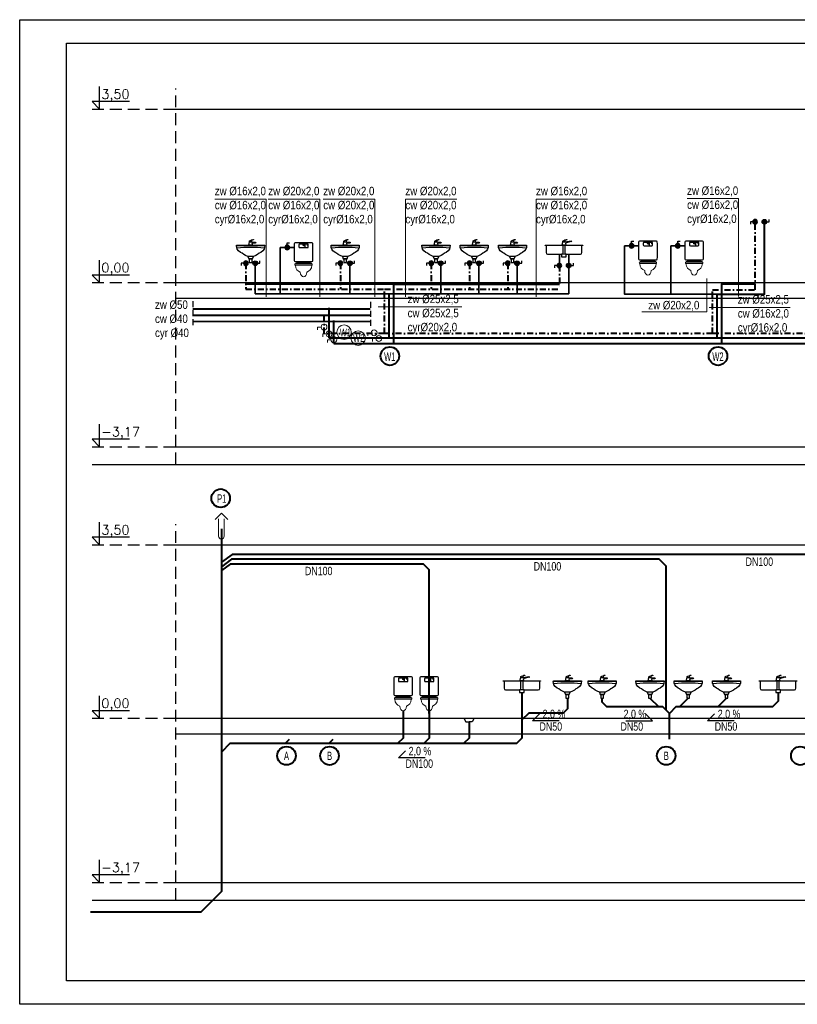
# Model space of a CAD drawing. Header units: millimetres. Extents: x 168402 to 202341, y 205146 to 229271.
# Tile 11 of 56: x 168402 to 170060, y 214673 to 216773. Entities that reach past the tile are written whole.
import ezdxf
from ezdxf.enums import TextEntityAlignment as Align
from ezdxf.lldxf.tags import DXFTag

# ---------------------------------------------------------------- set-up
doc = ezdxf.new("R2010")
doc.units = ezdxf.units.MM
for name, pattern in [('DASHDOT', [25.4, 12.7, -6.35, 0, -6.35]), ('DASHED', [19.05, 12.7, -6.35]), ('DASHEDX2', [0.381, 0.254, -0.127])]:
    doc.linetypes.add(name, pattern=pattern)
doc.layers.get('0').update_dxf_attribs({"lineweight": 0})
for name, color, linetype, lineweight in [('_IS_ks_opis', 154, 'Continuous', 13), ('_kanalizacja.urzadzenia', 32, 'Continuous', 18), ('_woda.ciepła', 1, 'DASHED', 35), ('_woda.urzadzenia', 140, 'Continuous', 18), ('_woda.zimna', 5, 'Continuous', 35), ('IS_Klimatyzator', 4, 'Continuous', 25), ('IS_Konstrukcja (Rozwinięcie)', 251, 'Continuous', 25), ('IS_Odbiornik2', 4, 'Continuous', 25), ('IS_Wanna', 4, 'Continuous', 25), ('IS_Wpust', 4, 'Continuous', 25)]:
    doc.layers.add(name, color=color, linetype=linetype, lineweight=lineweight)
doc.layers.add('IS_Armatura_Wodociag', color=7, linetype='SOLID', true_color=0x000000)
doc.layers.add('IS_Opisy_działek_Kanalizacja', color=7, linetype='SOLID', true_color=0x000000)
for name, color, linetype in [('IS_Ciepła_woda', 1, 'DASHDOT'), ('IS_Kanalizacja_sanitarna_grawitacyjna', 15, 'SOLID'), ('IS_Zimna_woda', 5, 'SOLID')]:
    doc.layers.add(name, color=color, linetype=linetype)
doc.styles.add('NewStyle1', font='arial.ttf')
doc.styles.get("Standard").update_dxf_attribs({"font": 'ARIALN.TTF', "width": 0.75})
doc.styles.add('ty1', font='simplex.shx', dxfattribs={"width": 0.7})
tags = doc.linetypes.add('DASH', pattern=[15, 10, -5]).pattern_tags.tags
tags[6:7] = [DXFTag(74, 4), DXFTag(75, 0), DXFTag(340, '0'), DXFTag(46, 0.0), DXFTag(50, 0.0), DXFTag(44, 0.0), DXFTag(45, 0.0)]
tags[4:5] = [DXFTag(74, 4), DXFTag(75, 0), DXFTag(340, '0'), DXFTag(46, 0.0), DXFTag(50, 0.0), DXFTag(44, 0.0), DXFTag(45, 0.0)]
tags = doc.linetypes.add('SOLID', pattern=[10, 10, 0]).pattern_tags.tags
tags[6:7] = [DXFTag(74, 4), DXFTag(75, 0), DXFTag(340, '0'), DXFTag(46, 0.0), DXFTag(50, 0.0), DXFTag(44, 0.0), DXFTag(45, 0.0)]
tags[4:5] = [DXFTag(74, 4), DXFTag(75, 0), DXFTag(340, '0'), DXFTag(46, 0.0), DXFTag(50, 0.0), DXFTag(44, 0.0), DXFTag(45, 0.0)]

# ---------------------------------------------------------------- blocks, each defined once
blk = doc.blocks.new('16_SANInstalationLeafType_UmywalkaPojedyncza_00000000-0000-0000-0000-000000000000_ExportItem')
at = {"layer": 'IS_Wanna', "lineweight": -2, "extrusion": (0, 1, 0), "elevation": 0.175}
blk.add_lwpolyline([(0.3, 0), (-0.3, 0)], dxfattribs=at)
at = {"layer": 'IS_Wanna', "lineweight": -2}
for points in [[(-0.06, -0.055), (-0.04, -0.105), (0.04, -0.105), (0.06, -0.055)], [(-0.03, -0.105), (-0.03, -0.185), (0.03, -0.185), (0.03, -0.105)]]:
    blk.add_lwpolyline(points, close=True, dxfattribs=at)
blk.add_open_spline([(-0.3, 0.17), (-0.3, 0.12), (-0.29, 0.07), (-0.215, 0.03), (-0.175, 0.015), (-0.125, -0.04), (-0.06, -0.055), (-0.025, -0.055), (0.01, -0.055), (0.06, -0.055), (0.13, -0.04), (0.175, 0.015), (0.215, 0.03), (0.29, 0.07), (0.3, 0.12), (0.3, 0.175), (0.3, 0.185), (0.3, 0.185), (0.29, 0.185), (0.04, 0.185), (-0.05, 0.185), (-0.29, 0.185), (-0.3, 0.185), (-0.3, 0.185), (-0.3, 0.17)], degree=3, knots=[0, 0, 0, 0, 1, 1, 1, 2, 2, 2, 3, 3, 3, 4, 4, 4, 5, 5, 5, 6, 6, 6, 7, 7, 7, 8, 8, 8, 8], dxfattribs=at)
blk.add_open_spline([(-0.285, 0.125), (-0.1, 0.15), (0.11, 0.15), (0.28, 0.125)], degree=3, dxfattribs=at)
blk = doc.blocks.new('16_SANInstalationLeafType_BateriaStojaca_00000000-0000-0000-0000-000000000000_ExportItem')
at = {"layer": 'IS_Odbiornik2', "lineweight": -2, "extrusion": (0, 0, -1)}
blk.add_lwpolyline([(0.04078, -0.06), (0.02578, 0.01), (-0.01922, 0.01), (-0.10422, 0.005), (-0.10922, -0.01), (-0.09922, -0.015), (-0.09922, -0.02), (-0.08422, -0.02), (-0.08422, -0.015), (-0.02922, -0.02), (-0.03922, -0.06)], close=True, dxfattribs=at)
at = {"layer": 'IS_Odbiornik2', "lineweight": -2, "extrusion": (0, 1, 0), "elevation": -0.015}
blk.add_lwpolyline([(-0.09922, 0), (-0.08422, 0)], dxfattribs=at)
at = {"layer": 'IS_Odbiornik2', "lineweight": -2}
blk.add_open_spline([(-0.02578, 0.01), (-0.02578, 0.02), (-0.02578, 0.03), (-0.02078, 0.035), (-0.01078, 0.04), (0.04922, 0.06), (0.05922, 0.06), (0.06422, 0.06), (0.06422, 0.055), (0.05922, 0.055), (0.03922, 0.05), (0.02922, 0.045), (0.02422, 0.04), (0.01922, 0.035), (0.01922, 0.03), (0.01922, 0.01)], degree=3, knots=[0, 0, 0, 0, 1, 1, 1, 2, 2, 2, 3, 3, 3, 4, 4, 4, 5, 5, 5, 5], dxfattribs=at)
blk = doc.blocks.new('16_SANInstalationLeafType_Zlewozmywak2K_00000000-0000-0000-0000-000000000000_ExportItem')
at = {"layer": 'IS_Wpust', "lineweight": -2, "extrusion": (0, 0, -1)}
blk.add_lwpolyline([(0.4, 0.125), (-0.4, 0.125), (-0.4, 0.115), (0.4, 0.115)], close=True, dxfattribs=at)
at = {"layer": 'IS_Wpust', "lineweight": -2}
blk.add_lwpolyline([(-0.05, -0.065), (-0.05, -0.125), (0.05, -0.125), (0.05, -0.065)], close=True, dxfattribs=at)
for points in [[(-0.38, 0.115), (-0.38, 0.04), (-0.38, 0.07), (-0.38, -0.035), (-0.38, -0.055), (-0.37, -0.065), (-0.35, -0.065), (-0.2, -0.065), (-0.24, -0.065), (-0.05, -0.065), (-0.03, -0.065), (-0.02, -0.055), (-0.02, -0.035), (-0.02, 0.035), (-0.02, 0.01), (-0.02, 0.115)], [(0.02, 0.115), (0.02, 0.04), (0.02, 0.07), (0.02, -0.035), (0.02, -0.055), (0.03, -0.065), (0.05, -0.065), (0.2, -0.065), (0.16, -0.065), (0.35, -0.065), (0.37, -0.065), (0.38, -0.055), (0.38, -0.035), (0.38, 0.035), (0.38, 0.01), (0.38, 0.115)]]:
    blk.add_open_spline(points, degree=3, knots=[0, 0, 0, 0, 1, 1, 1, 2, 2, 2, 3, 3, 3, 4, 4, 4, 5, 5, 5, 5], dxfattribs=at)
blk = doc.blocks.new('16_SANInstalationLeafType_BateriaStojacaRuchWyl_00000000-0000-0000-0000-000000000000_ExportItem')
at = {"layer": 'IS_Odbiornik2', "lineweight": -2, "extrusion": (0, 0, -1)}
blk.add_lwpolyline([(0.018, -0.06), (0.003, 0.01), (-0.042, 0.01), (-0.172, 0.035), (-0.182, 0.02), (-0.182, 0.015), (-0.182, 0.015), (-0.167, 0.01), (-0.167, 0.015), (-0.052, -0.02), (-0.062, -0.06)], close=True, dxfattribs=at)
at = {"layer": 'IS_Odbiornik2', "lineweight": -2, "extrusion": (-0.316228, 0.948683, 0), "elevation": -0.039}
blk.add_lwpolyline([(-0.179, 0), (-0.163, 0)], dxfattribs=at)
at = {"layer": 'IS_Odbiornik2', "lineweight": -2}
blk.add_open_spline([(-0.003, 0.01), (-0.003, 0.02), (-0.003, 0.03), (0.002, 0.035), (0.012, 0.04), (0.072, 0.06), (0.082, 0.06), (0.087, 0.06), (0.087, 0.055), (0.082, 0.055), (0.062, 0.05), (0.052, 0.045), (0.047, 0.04), (0.042, 0.035), (0.042, 0.03), (0.042, 0.01)], degree=3, knots=[0, 0, 0, 0, 1, 1, 1, 2, 2, 2, 3, 3, 3, 4, 4, 4, 5, 5, 5, 5], dxfattribs=at)
blk = doc.blocks.new('16_SANInstalationLeafType_MiskaUstWiszaca_00000000-0000-0000-0000-000000000000_ExportItem')
at = {"layer": 'IS_Klimatyzator', "lineweight": -2}
for points, knots in [([(-0.175, 0.125), (-0.185, 0.125), (-0.185, 0.125), (-0.185, 0.11), (-0.185, 0.1), (-0.185, 0.095), (-0.175, 0.095), (-0.175, 0.01), (-0.125, -0.025), (-0.07, -0.055), (-0.07, -0.115), (-0.035, -0.15), (0, -0.15), (0.035, -0.15), (0.07, -0.115), (0.07, -0.055), (0.12, -0.025), (0.175, 0.01), (0.175, 0.095), (0.185, 0.095), (0.185, 0.1), (0.185, 0.11), (0.185, 0.125), (0.185, 0.125), (0.175, 0.125), (0.05, 0.125), (-0.07, 0.125), (-0.175, 0.125)], [0, 0, 0, 0, 1, 1, 1, 2, 2, 2, 3, 3, 3, 4, 4, 4, 5, 5, 5, 6, 6, 6, 7, 7, 7, 8, 8, 8, 9, 9, 9, 9]), ([(-0.175, 0.125), (-0.17, 0.14), (-0.16, 0.15), (-0.15, 0.15), (0.02, 0.15), (-0.025, 0.15), (0.15, 0.15), (0.16, 0.15), (0.17, 0.14), (0.175, 0.125)], [0, 0, 0, 0, 1, 1, 1, 2, 2, 2, 3, 3, 3, 3])]:
    blk.add_open_spline(points, degree=3, knots=knots, dxfattribs=at)
blk.add_open_spline([(-0.175, 0.095), (-0.055, 0.1), (0.06, 0.1), (0.175, 0.095)], degree=3, dxfattribs=at)
blk = doc.blocks.new('16_SANInstalationLeafType_SpluczkaUstepowaWlotSrodekPodtynk_00000000-0000-0000-0000-000000000000_ExportItem')
at = {"layer": 'IS_Odbiornik2', "lineweight": -2, "extrusion": (1, 0, 0)}
for points, elevation in [([(0.225, 0), (0.225, 0), (0.225, 0)], 0.15), ([(0.195, 0), (0.125, 0)], 0.025), ([(-0.175, 0), (-0.225, 0)], -0.03), ([(-0.175, 0), (-0.225, 0)], 0.03)]:
    blk.add_lwpolyline(points, dxfattribs=dict(at, elevation=elevation))
at = {"layer": 'IS_Odbiornik2', "lineweight": -2}
for points, knots in [([(0.15, 0.225), (0.2, 0.225), (0.2, 0.225), (0.2, 0.175), (0.2, 0.075), (0.2, 0.025), (0.2, -0.125), (0.2, -0.175), (0.2, -0.175), (0.15, -0.175), (0.05, -0.175), (0, -0.175), (-0.15, -0.175), (-0.2, -0.175), (-0.2, -0.175), (-0.2, -0.125), (-0.2, -0.025), (-0.2, 0.075), (-0.2, 0.175), (-0.2, 0.225), (-0.2, 0.225), (-0.15, 0.225), (-0.05, 0.225), (0.05, 0.225), (0.15, 0.225)], [0, 0, 0, 0, 1, 1, 1, 2, 2, 2, 3, 3, 3, 4, 4, 4, 5, 5, 5, 6, 6, 6, 7, 7, 7, 8, 8, 8, 8]), ([(-0.1, 0.175), (-0.1, 0.195), (-0.1, 0.195), (-0.08, 0.195), (-0.02, 0.195), (0, 0.195), (0.08, 0.195), (0.1, 0.195), (0.1, 0.195), (0.1, 0.175), (0.1, 0.16), (0.1, 0.16), (0.1, 0.145), (0.1, 0.125), (0.1, 0.125), (0.08, 0.125), (0.01, 0.125), (0.01, 0.125), (-0.08, 0.125), (-0.1, 0.125), (-0.1, 0.125), (-0.1, 0.145), (-0.1, 0.16), (-0.1, 0.16), (-0.1, 0.175)], [0, 0, 0, 0, 1, 1, 1, 2, 2, 2, 3, 3, 3, 4, 4, 4, 5, 5, 5, 6, 6, 6, 7, 7, 7, 8, 8, 8, 8]), ([(-0.005, 0.19), (-0.005, 0.185), (-0.01, 0.18), (-0.01, 0.175), (-0.01, 0.175), (-0.01, 0.17), (-0.005, 0.17), (0, 0.17), (0, 0.175), (0, 0.175), (0, 0.18), (-0.005, 0.185), (-0.005, 0.19)], [0, 0, 0, 0, 1, 1, 1, 2, 2, 2, 3, 3, 3, 4, 4, 4, 4]), ([(0.005, 0.18), (0.005, 0.175), (0, 0.17), (0, 0.165), (0, 0.165), (0, 0.16), (0.005, 0.16), (0.01, 0.16), (0.01, 0.165), (0.01, 0.165), (0.01, 0.17), (0.005, 0.175), (0.005, 0.18)], [0, 0, 0, 0, 1, 1, 1, 2, 2, 2, 3, 3, 3, 4, 4, 4, 4]), ([(0.015, 0.19), (0.015, 0.185), (0.01, 0.18), (0.01, 0.175), (0.01, 0.175), (0.01, 0.17), (0.015, 0.17), (0.02, 0.17), (0.02, 0.175), (0.02, 0.175), (0.02, 0.18), (0.015, 0.185), (0.015, 0.19)], [0, 0, 0, 0, 1, 1, 1, 2, 2, 2, 3, 3, 3, 4, 4, 4, 4]), ([(0.085, 0.19), (0.085, 0.185), (0.08, 0.18), (0.08, 0.175), (0.08, 0.175), (0.08, 0.17), (0.085, 0.17), (0.09, 0.17), (0.09, 0.175), (0.09, 0.175), (0.09, 0.18), (0.085, 0.185), (0.085, 0.19)], [0, 0, 0, 0, 1, 1, 1, 2, 2, 2, 3, 3, 3, 4, 4, 4, 4])]:
    blk.add_open_spline(points, degree=3, knots=knots, dxfattribs=at)
blk = doc.blocks.new('zawór odcinający')
at = {"layer": '_woda.urzadzenia', "color": 7}
blk.add_line((50, 0), (109, 0), dxfattribs=at)
at = {"layer": '_woda.urzadzenia', "color": 7, "linetype": 'SOLID'}
blk.add_line((109, 0), (109, -50), dxfattribs=at)
blk.add_ellipse((0, 0), major_axis=(0, -50), ratio=1, dxfattribs=at)

msp = doc.modelspace()

# ---------------------------------------------------------------- hatches: boundary and pattern name
at = {"layer": 'IS_Armatura_Wodociag', "ltscale": 10}
h = msp.add_hatch(color=256, dxfattribs=at)
edge = h.paths.add_edge_path()
edge.add_ellipse((169969.8, 216341.7), major_axis=(0, 5), ratio=1, start_angle=0, end_angle=360, ccw=False)
h = msp.add_hatch(color=256, dxfattribs=at)
edge = h.paths.add_edge_path()
edge.add_ellipse((169989.8, 216341.7), major_axis=(-5, 0), ratio=1, start_angle=0, end_angle=360)
h = msp.add_hatch(color=256, dxfattribs=at)
edge = h.paths.add_edge_path()
edge.add_ellipse((168972.1, 216287), major_axis=(0, 5), ratio=1, start_angle=0, end_angle=360, ccw=False)
h = msp.add_hatch(color=256, dxfattribs=at)
edge = h.paths.add_edge_path()
edge.add_ellipse((169706.4, 216290.6), major_axis=(0, 5), ratio=1, start_angle=0, end_angle=360, ccw=False)
h = msp.add_hatch(color=256, dxfattribs=at)
edge = h.paths.add_edge_path()
edge.add_ellipse((169804.9, 216290.6), major_axis=(0, 5), ratio=1, start_angle=0, end_angle=360, ccw=False)
h = msp.add_hatch(color=256, dxfattribs=at)
edge = h.paths.add_edge_path()
edge.add_ellipse((168884.1, 216253.3), major_axis=(0, 5), ratio=1, start_angle=0, end_angle=360, ccw=False)
h = msp.add_hatch(color=256, dxfattribs=at)
edge = h.paths.add_edge_path()
edge.add_ellipse((168904.1, 216253.3), major_axis=(-5, 0), ratio=1, start_angle=0, end_angle=360)
h = msp.add_hatch(color=256, dxfattribs=at)
edge = h.paths.add_edge_path()
edge.add_ellipse((169085.7, 216253.3), major_axis=(0, 5), ratio=1, start_angle=0, end_angle=360, ccw=False)
h = msp.add_hatch(color=256, dxfattribs=at)
edge = h.paths.add_edge_path()
edge.add_ellipse((169105.7, 216253.3), major_axis=(-5, 0), ratio=1, start_angle=0, end_angle=360)
h = msp.add_hatch(color=256, dxfattribs=at)
edge = h.paths.add_edge_path()
edge.add_ellipse((169279.4, 216253.3), major_axis=(0, 5), ratio=1, start_angle=0, end_angle=360, ccw=False)
h = msp.add_hatch(color=256, dxfattribs=at)
edge = h.paths.add_edge_path()
edge.add_ellipse((169299.4, 216253.3), major_axis=(-5, 0), ratio=1, start_angle=0, end_angle=360)
h = msp.add_hatch(color=256, dxfattribs=at)
edge = h.paths.add_edge_path()
edge.add_ellipse((169360.9, 216253.3), major_axis=(0, 5), ratio=1, start_angle=0, end_angle=360, ccw=False)
h = msp.add_hatch(color=256, dxfattribs=at)
edge = h.paths.add_edge_path()
edge.add_ellipse((169380.9, 216253.3), major_axis=(-5, 0), ratio=1, start_angle=0, end_angle=360)
h = msp.add_hatch(color=256, dxfattribs=at)
edge = h.paths.add_edge_path()
edge.add_ellipse((169442.4, 216253.3), major_axis=(0, 5), ratio=1, start_angle=0, end_angle=360, ccw=False)
h = msp.add_hatch(color=256, dxfattribs=at)
edge = h.paths.add_edge_path()
edge.add_ellipse((169462.4, 216253.3), major_axis=(-5, 0), ratio=1, start_angle=0, end_angle=360)
h = msp.add_hatch(color=256, dxfattribs=at)
edge = h.paths.add_edge_path()
edge.add_ellipse((169552.4, 216248.3), major_axis=(0, 5), ratio=1, start_angle=0, end_angle=360, ccw=False)
h = msp.add_hatch(color=256, dxfattribs=at)
edge = h.paths.add_edge_path()
edge.add_ellipse((169572.4, 216248.3), major_axis=(-5, 0), ratio=1, start_angle=0, end_angle=360)

# ---------------------------------------------------------------- linework, layer by layer
at = {"linetype": 'DASHED', "lineweight": -3}
for p, q in [((168770.8, 216172.3), (168770.8, 216115.4)), ((169149.5, 216170.8), (169149.5, 216113.9))]:
    msp.add_line(p, q, dxfattribs=at)
at = {"lineweight": -3, "ltscale": 4}
for points in [[(171371.7, 216772.8), (171371.7, 214672.8), (168401.7, 214672.8), (168401.7, 216772.8)], [(171321.7, 216722.8), (171321.7, 214722.8), (168501.7, 214722.8), (168501.7, 216722.8)]]:
    msp.add_lwpolyline(points, close=True, dxfattribs=at)
at = {"color": 252, "linetype": 'DASHED', "lineweight": -3, "ltscale": 2, "const_width": 4}
for points in [[(168770.8, 216155.7), (169149.5, 216155.7)], [(168770.8, 216142.3), (169149.5, 216142.3)], [(168770.8, 216129), (169149.5, 216129)]]:
    msp.add_lwpolyline(points, dxfattribs=at)
at = {"ltscale": 4}
for centre in [(169093.3, 216106.4), (169123.4, 216093.6)]:
    msp.add_circle(centre, 15.4, dxfattribs=at)
at = {"layer": '_IS_ks_opis', "color": 0}
for p, q in [((168817.8, 216390.2), (168927.3, 216390.2)), ((168931.8, 216390.2), (169041.4, 216390.2)), ((169049.1, 216390.2), (169158.7, 216390.2)), ((169224.2, 216390.2), (169333.8, 216390.2)), ((169502.8, 216390.2), (169612.4, 216390.2)), ((169824.9, 216391.1), (169934.4, 216391.1)), ((169165.9, 216160.1), (169344.3, 216160.1)), ((169872.2, 216159.2), (170044.4, 216159.2)), ((170044.4, 216159.2), (170044.4, 216159.2)), ((169728.4, 216149.8), (169866.9, 216149.8))]:
    msp.add_line(p, q, dxfattribs=at)
for points in [[(168927.3, 216390.2), (168927.3, 216181.7)], [(169041.4, 216390.2), (169041.4, 216181.7)], [(169158.7, 216390.2), (169158.7, 216181.7)], [(169224.2, 216390.2), (169224.2, 216181.7)], [(169502.8, 216390.2), (169502.8, 216181.7)], [(169934.4, 216391.1), (169934.4, 216182.6)], [(169866.9, 216220.6), (169866.9, 216149.8)]]:
    msp.add_lwpolyline(points, dxfattribs=at)
at = {"layer": '_kanalizacja.urzadzenia'}
for p, q in [((168831.8, 215720.3), (168818.3, 215706.8)), ((168845.3, 215706.8), (168831.8, 215720.3)), ((168825.8, 215671.2), (168825.8, 215708.3)), ((168837.8, 215708.3), (168837.8, 215671.2))]:
    msp.add_line(p, q, dxfattribs=at)
msp.add_arc((168831.8, 215671.2), 6, 180, 0, dxfattribs=at)
at = {"layer": '_woda.ciepła', "ltscale": 100}
msp.add_line((169552.4, 216253.3), (169552.4, 216273), dxfattribs=at)
at = {"layer": '_woda.zimna'}
for p, q in [((168987.1, 216287), (168957.1, 216287)), ((169721.4, 216290.6), (169691.4, 216290.6)), ((169819.9, 216290.6), (169789.9, 216290.6)), ((169572.4, 216253.3), (169572.4, 216273))]:
    msp.add_line(p, q, dxfattribs=at)
for points in [[(168957.1, 216287), (168957.1, 216188.4)], [(169691.4, 216290.6), (169691.4, 216187.1), (169889.1, 216187.1)], [(169790.3, 216290.6), (169790.3, 216187.1)], [(168904.1, 216253.3), (168904.1, 216188.4)], [(169105.7, 216253.3), (169105.7, 216188.4)], [(169299.4, 216253.3), (169299.4, 216188.4)], [(169380.9, 216253.3), (169380.9, 216188.4)], [(169462.4, 216253.3), (169462.4, 216188.4)], [(169572.4, 216248.3), (169572.4, 216188.4)], [(168904.1, 216188.4), (169189.5, 216188.4)], [(169189.5, 216188.4), (169572.4, 216188.4)]]:
    msp.add_lwpolyline(points, dxfattribs=at)
at = {"layer": 'IS_Armatura_Wodociag', "ltscale": 10}
for p, q in [((169999.8, 216341.7), (169999.8, 216346.7)), ((169964.8, 216341.7), (169959.8, 216341.7)), ((169959.8, 216341.7), (169959.8, 216336.7)), ((169994.8, 216341.7), (169999.8, 216341.7)), ((169706.4, 216295.6), (169706.4, 216300.6)), ((169706.4, 216300.6), (169711.4, 216300.6)), ((169804.9, 216295.6), (169804.9, 216300.6)), ((169804.9, 216300.6), (169809.9, 216300.6)), ((168972.1, 216292), (168972.1, 216297)), ((168972.1, 216297), (168977.1, 216297)), ((168914.1, 216253.3), (168914.1, 216258.3)), ((169115.7, 216253.3), (169115.7, 216258.3)), ((169309.4, 216253.3), (169309.4, 216258.3)), ((169390.9, 216253.3), (169390.9, 216258.3)), ((169472.4, 216253.3), (169472.4, 216258.3)), ((168879.1, 216253.3), (168874.1, 216253.3)), ((168874.1, 216253.3), (168874.1, 216248.3)), ((168909.1, 216253.3), (168914.1, 216253.3)), ((169080.7, 216253.3), (169075.7, 216253.3)), ((169075.7, 216253.3), (169075.7, 216248.3)), ((169110.7, 216253.3), (169115.7, 216253.3)), ((169274.4, 216253.3), (169269.4, 216253.3)), ((169269.4, 216253.3), (169269.4, 216248.3)), ((169304.4, 216253.3), (169309.4, 216253.3)), ((169355.9, 216253.3), (169350.9, 216253.3)), ((169350.9, 216253.3), (169350.9, 216248.3)), ((169385.9, 216253.3), (169390.9, 216253.3)), ((169437.4, 216253.3), (169432.4, 216253.3)), ((169432.4, 216253.3), (169432.4, 216248.3)), ((169467.4, 216253.3), (169472.4, 216253.3)), ((169547.4, 216248.3), (169542.4, 216248.3)), ((169542.4, 216248.3), (169542.4, 216243.3)), ((169577.4, 216248.3), (169582.4, 216248.3)), ((169582.4, 216248.3), (169582.4, 216253.3))]:
    msp.add_line(p, q, dxfattribs=at)
at = {"layer": 'IS_Armatura_Wodociag', "ltscale": 10, "extrusion": (0, 0, -1)}
for centre in [(169969.8, 216341.7), (168972.1, 216287), (169706.4, 216290.6), (169804.9, 216290.6), (168884.1, 216253.3), (169085.7, 216253.3), (169279.4, 216253.3), (169360.9, 216253.3), (169442.4, 216253.3), (169552.4, 216248.3)]:
    msp.add_ellipse(centre, major_axis=(-5, 0), ratio=1, dxfattribs=at)
at = {"layer": 'IS_Armatura_Wodociag', "ltscale": 10}
for centre in [(169989.8, 216341.7), (168904.1, 216253.3), (169105.7, 216253.3), (169299.4, 216253.3), (169380.9, 216253.3), (169462.4, 216253.3), (169572.4, 216248.3)]:
    msp.add_ellipse(centre, major_axis=(-5, 0), ratio=1, dxfattribs=at)
at = {"layer": 'IS_Ciepła_woda', "lineweight": 40}
for points in [[(169879.1, 216197), (169969.8, 216197), (169969.8, 216341.7)], [(168884.1, 216253.3), (168884.1, 216198.4)], [(169085.7, 216253.3), (169085.7, 216198.4)], [(169279.4, 216253.3), (169279.4, 216198.4)], [(169360.9, 216253.3), (169360.9, 216198.4)], [(169442.4, 216253.3), (169442.4, 216198.4)], [(169552.4, 216248.3), (169552.4, 216198.4)], [(168884.1, 216198.4), (169179.5, 216198.4)], [(169179.5, 216103.6), (169179.5, 216198.4)], [(169179.5, 216198.4), (169552.4, 216198.4)], [(169879.1, 216103.6), (169879.1, 216197)], [(169050.7, 216103.6), (169050.7, 216103.6), (169050.7, 216144.7)], [(169179.5, 216103.6), (169179.5, 216103.6), (169050.7, 216103.6)], [(169879.1, 216103.6), (169879.1, 216103.6), (169179.5, 216103.6)], [(170121.9, 216103.6), (170121.9, 216103.6), (169879.1, 216103.6)]]:
    msp.add_lwpolyline(points, dxfattribs=at)
at = {"layer": 'IS_Kanalizacja_sanitarna_grawitacyjna', "lineweight": 40, "ltscale": 0.1}
for points in [[(168831.8, 215686.7), (168831.8, 214913.6), (168787.7, 214869.5), (168552.5, 214869.5)], [(169472.5, 215337.8), (169472.5, 215272.9), (169472.5, 215240.6), (169460.7, 215228.8), (168850.1, 215228.8), (168831.8, 215210.5)], [(170018.7, 215337.8), (170018.7, 215319), (170007, 215307.3), (169801.1, 215307.3), (169787.1, 215293.4)], [(169569.5, 215325.8), (169569.5, 215302.7), (169560.7, 215293.8), (169487.2, 215293.8), (169472.5, 215279.2)], [(169787.1, 215293.4), (169773.1, 215307.3), (169653.8, 215307.3), (169643.7, 215317.5), (169643.8, 215325.8)], [(169745.7, 215325.8), (169764.2, 215307.3)], [(169827.2, 215325.8), (169808.7, 215307.3)], [(169908.7, 215325.8), (169890.2, 215307.3)], [(169219.3, 215299), (169219.3, 215240.6), (169207.5, 215228.8)], [(169275.1, 215299), (169275.1, 215240.6), (169263.3, 215228.8)], [(169787.1, 215238), (169787.1, 215293.4)], [(169360.1, 215274.8), (169360.1, 215240.6), (169348.3, 215228.8)], [(168968.1, 215228.8), (168977.3, 215238)], [(169061, 215228.8), (169070.4, 215238.2)]]:
    msp.add_lwpolyline(points, dxfattribs=at)
at = {"layer": 'IS_Kanalizacja_sanitarna_grawitacyjna', "linetype": 'DASH', "lineweight": 40}
for points in [[(170183.8, 215295.4), (170183.8, 215617.6), (170169, 215632.4), (168855, 215632.4), (168831.8, 215615.6)], [(169780.1, 215300.3), (169780.1, 215607), (169765.2, 215622), (168853.6, 215622), (168831.8, 215606.1)], [(169275.1, 215292.9), (169275.1, 215599.4), (169263, 215611.5), (168850.2, 215611.5), (168831.8, 215597.7)]]:
    msp.add_lwpolyline(points, dxfattribs=at)
at = {"layer": 'IS_Kanalizacja_sanitarna_grawitacyjna', "lineweight": 40, "ltscale": 0.1}
msp.add_circle((168830.3, 215752.2), 19.7, dxfattribs=at)
at = {"layer": 'IS_Kanalizacja_sanitarna_grawitacyjna', "color": 0, "lineweight": 40, "ltscale": 0.1}
for centre in [(168970.6, 215203), (169062.4, 215202.9), (169780.3, 215203), (170066.1, 215202.9)]:
    msp.add_circle(centre, 19.7, dxfattribs=at)
at = {"layer": 'IS_Konstrukcja (Rozwinięcie)', "linetype": 'DASHEDX2', "ltscale": 100}
for p, q in [((168734.7, 215824), (168734.7, 216626.3)), ((168555.9, 216582), (168734.7, 216582)), ((168555.9, 216212), (168734.7, 216212)), ((168555.9, 215862), (168734.7, 215862)), ((168734.7, 214894.8), (168734.7, 215697.1)), ((168555.9, 215652.8), (168734.7, 215652.8)), ((168555.9, 215282.8), (168734.7, 215282.8)), ((168555.9, 214932.8), (168734.7, 214932.8))]:
    msp.add_line(p, q, dxfattribs=at)
at = {"layer": 'IS_Konstrukcja (Rozwinięcie)'}
for p, q in [((168734.7, 216212), (170546.4, 216212)), ((168734.7, 216179), (170546.4, 216179)), ((168734.7, 215862), (170546.4, 215862)), ((168555.9, 215824), (168734.7, 215824)), ((168734.7, 215824), (170546.4, 215824)), ((168734.7, 215282.8), (170546.4, 215282.8)), ((168734.7, 215249.8), (170200.7, 215249.8)), ((168734.7, 214932.8), (170200.7, 214932.8)), ((168555.9, 214894.8), (168734.7, 214894.8)), ((168734.7, 214894.8), (170200.7, 214894.8))]:
    msp.add_line(p, q, dxfattribs=at)
at = {"layer": 'IS_Konstrukcja (Rozwinięcie)', "ltscale": 1.1}
for points in [[(168635.9, 216598), (168555.9, 216598), (168571.9, 216582), (168571.9, 216630)], [(168635.9, 216228), (168555.9, 216228), (168571.9, 216212), (168571.9, 216260)], [(168635.9, 215878), (168555.9, 215878), (168571.9, 215862), (168571.9, 215910)], [(168635.9, 215668.8), (168555.9, 215668.8), (168571.9, 215652.8), (168571.9, 215700.8)], [(168635.9, 215298.8), (168555.9, 215298.8), (168571.9, 215282.8), (168571.9, 215330.8)], [(168635.9, 214948.8), (168555.9, 214948.8), (168571.9, 214932.8), (168571.9, 214980.8)]]:
    msp.add_lwpolyline(points, dxfattribs=at)
at = {"layer": 'IS_Konstrukcja (Rozwinięcie)'}
for points in [[(168734.7, 216582), (168734.7, 216582), (170503, 216582)], [(168734.7, 215652.8), (168734.7, 215652.8), (170503, 215652.8)]]:
    msp.add_lwpolyline(points, dxfattribs=at)
at = {"layer": 'IS_Odbiornik2'}
for p, q in [((169348.5, 215282.8), (169352.8, 215275.3)), ((169352.8, 215275.3), (169359.8, 215275.3)), ((169366.7, 215275.3), (169359.8, 215275.3)), ((169371, 215282.8), (169366.7, 215275.3))]:
    msp.add_line(p, q, dxfattribs=at)
msp.add_lwpolyline([(169348.5, 215282.8), (169371, 215282.8)], dxfattribs=at)
at = {"layer": 'IS_Opisy_działek_Kanalizacja', "ltscale": 0.1}
for points in [[(169551.8, 215277.7), (169495, 215277.7), (169509.8, 215292.6)], [(169694.2, 215277.7), (169751, 215277.7), (169736.1, 215292.6)], [(169925.2, 215277.7), (169868.4, 215277.7), (169883.3, 215292.6)], [(169266, 215198.5), (169209.3, 215198.5), (169224.1, 215213.3)]]:
    msp.add_lwpolyline(points, dxfattribs=at)
at = {"layer": 'IS_Zimna_woda', "lineweight": 40, "ltscale": 0.1}
for points in [[(169889.1, 216187.1), (169989.8, 216187.1), (169989.8, 216341.7)], [(169189.5, 216093.6), (169189.5, 216188.4)], [(169889.1, 216093.6), (169889.1, 216187.1)], [(169061.4, 216093.6), (169061.4, 216093.6), (169061.4, 216158.1)], [(169189.5, 216093.6), (169189.5, 216093.6), (169061.4, 216093.6)], [(169889.1, 216093.6), (169889.1, 216093.6), (169189.5, 216093.6)], [(170131.9, 216093.6), (170131.9, 216093.6), (169889.1, 216093.6)]]:
    msp.add_lwpolyline(points, dxfattribs=at)
at = {"layer": 'IS_Zimna_woda', "color": 6, "linetype": 'Continuous', "lineweight": 40, "ltscale": 0.1}
for points in [[(169199.5, 216208.4), (168884.1, 216208.4)], [(169071.4, 216082.2), (169199.5, 216082.2), (169199.5, 216208.4)], [(169199.5, 216208.4), (169552.4, 216208.4)], [(169199.5, 216082.2), (169899.1, 216082.2), (169899.1, 216197)], [(169899.1, 216082.2), (170141.9, 216082.2), (170141.9, 216209.3)], [(169899.1, 216197), (169899.1, 216209.3), (169969.8, 216209.3)], [(169071.4, 216082.2), (169071.4, 216082.2), (169071.4, 216082.2), (169071.4, 216131.5), (169071.4, 216131.5), (169071.4, 216131.5), (169071.4, 216131.5)], [(169071.4, 216082.2), (169071.4, 216083.6)]]:
    msp.add_lwpolyline(points, dxfattribs=at)
at = {"layer": 'IS_Zimna_woda', "linetype": 'Continuous', "lineweight": 40, "ltscale": 0.1}
for centre in [(169191.1, 216055.3), (169890.8, 216055.3)]:
    msp.add_circle(centre, 19.7, dxfattribs=at)

# ---------------------------------------------------------------- block references
at = {"color": 5, "xscale": 100, "yscale": 100, "zscale": 100}
for p in [(169741.4, 216243.1), (169839.9, 216243.1), (169007.1, 216239.5), (169219.3, 215313.9), (169275, 215313.9)]:
    msp.add_blockref('16_SANInstalationLeafType_MiskaUstWiszaca_00000000-0000-0000-0000-000000000000_ExportItem', p, dxfattribs=at)
at = {"layer": '_woda.urzadzenia', "xscale": -0.125, "yscale": 0.125, "zscale": 0.125, "rotation": 359.9999999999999}
for p in [(169050.7, 216117.3), (169157.5, 216105), (169061.4, 216102.6), (169071.4, 216090.3), (169167.5, 216092.7)]:
    msp.add_blockref('zawór odcinający', p, dxfattribs=at)
at = {"layer": 'IS_Odbiornik2', "xscale": 100, "yscale": 100, "zscale": 100}
for name, p in [('16_SANInstalationLeafType_BateriaStojaca_00000000-0000-0000-0000-000000000000_ExportItem', (168894.1, 216298)), ('16_SANInstalationLeafType_BateriaStojaca_00000000-0000-0000-0000-000000000000_ExportItem', (169095.7, 216298)), ('16_SANInstalationLeafType_BateriaStojaca_00000000-0000-0000-0000-000000000000_ExportItem', (169289.4, 216298)), ('16_SANInstalationLeafType_BateriaStojaca_00000000-0000-0000-0000-000000000000_ExportItem', (169370.9, 216298)), ('16_SANInstalationLeafType_BateriaStojaca_00000000-0000-0000-0000-000000000000_ExportItem', (169452.4, 216298)), ('16_SANInstalationLeafType_BateriaStojacaRuchWyl_00000000-0000-0000-0000-000000000000_ExportItem', (169560.1, 216298)), ('16_SANInstalationLeafType_SpluczkaUstepowaWlotSrodekPodtynk_00000000-0000-0000-0000-000000000000_ExportItem', (169741.4, 216278.1)), ('16_SANInstalationLeafType_SpluczkaUstepowaWlotSrodekPodtynk_00000000-0000-0000-0000-000000000000_ExportItem', (169839.9, 216278.1)), ('16_SANInstalationLeafType_SpluczkaUstepowaWlotSrodekPodtynk_00000000-0000-0000-0000-000000000000_ExportItem', (169007.1, 216274.5)), ('16_SANInstalationLeafType_SpluczkaUstepowaWlotSrodekPodtynk_00000000-0000-0000-0000-000000000000_ExportItem', (169219.3, 215348.9)), ('16_SANInstalationLeafType_SpluczkaUstepowaWlotSrodekPodtynk_00000000-0000-0000-0000-000000000000_ExportItem', (169275, 215348.9)), ('16_SANInstalationLeafType_BateriaStojacaRuchWyl_00000000-0000-0000-0000-000000000000_ExportItem', (169470.3, 215368.8)), ('16_SANInstalationLeafType_BateriaStojaca_00000000-0000-0000-0000-000000000000_ExportItem', (169569.5, 215368.8)), ('16_SANInstalationLeafType_BateriaStojaca_00000000-0000-0000-0000-000000000000_ExportItem', (169643.8, 215368.8)), ('16_SANInstalationLeafType_BateriaStojaca_00000000-0000-0000-0000-000000000000_ExportItem', (169745.7, 215368.8)), ('16_SANInstalationLeafType_BateriaStojaca_00000000-0000-0000-0000-000000000000_ExportItem', (169827.2, 215368.8)), ('16_SANInstalationLeafType_BateriaStojaca_00000000-0000-0000-0000-000000000000_ExportItem', (169908.7, 215368.8)), ('16_SANInstalationLeafType_BateriaStojacaRuchWyl_00000000-0000-0000-0000-000000000000_ExportItem', (170016.5, 215368.8))]:
    msp.add_blockref(name, p, dxfattribs=at)
at = {"layer": 'IS_Wanna', "xscale": 100, "yscale": 100, "zscale": 100}
for p in [(168894.1, 216273.5), (169095.7, 216273.5), (169289.4, 216273.5), (169370.9, 216273.5), (169452.4, 216273.5), (169569.5, 215344.3), (169643.8, 215344.3), (169745.7, 215344.3), (169827.2, 215344.3), (169908.7, 215344.3)]:
    msp.add_blockref('16_SANInstalationLeafType_UmywalkaPojedyncza_00000000-0000-0000-0000-000000000000_ExportItem', p, dxfattribs=at)
at = {"layer": 'IS_Wpust', "xscale": 100, "yscale": 100, "zscale": 100}
for p in [(169562.3, 216279.5), (169472.5, 215350.3), (170018.7, 215350.3)]:
    msp.add_blockref('16_SANInstalationLeafType_Zlewozmywak2K_00000000-0000-0000-0000-000000000000_ExportItem', p, dxfattribs=at)

# ---------------------------------------------------------------- texts
at = {"ltscale": 4, "char_height": 16, "width": 7.087, "attachment_point": 1}
for s, insert in [('W1', (169084.4, 216113.8)), ('W2', (169112.8, 216101.6))]:
    msp.add_mtext(s, dxfattribs=dict(at, insert=insert))
at = {"layer": '_IS_ks_opis', "color": 0, "char_height": 18, "width": 117.087, "attachment_point": 4, "style": 'NewStyle1'}
for s, insert in [('{\\fArial Narrow|b0|i0|c238|p34;zw \\fArial Narrow|b0|i0|c0|p34;%%C\\fArial Narrow|b0|i0|c238|p34;16x2,0\\Pcw \\fArial Narrow|b0|i0|c0|p34;%%C\\fArial Narrow|b0|i0|c238|p34;16x2,0\\Pcyr\\fArial Narrow|b0|i0|c0|p34;%%C\\fArial Narrow|b0|i0|c238|p34;16x2,0}', (168817.8, 216374.7)), ('{\\fArial Narrow|b0|i0|c238|p34;zw \\fArial Narrow|b0|i0|c0|p34;%%C\\fArial Narrow|b0|i0|c238|p34;20x2,0\\Pcw \\fArial Narrow|b0|i0|c0|p34;%%C\\fArial Narrow|b0|i0|c238|p34;16x2,0\\Pcyr\\fArial Narrow|b0|i0|c0|p34;%%C\\fArial Narrow|b0|i0|c238|p34;16x2,0}', (168931.8, 216374.7)), ('{\\fArial Narrow|b0|i0|c238|p34;zw \\fArial Narrow|b0|i0|c0|p34;%%C\\fArial Narrow|b0|i0|c238|p34;20x2,0\\Pcw \\fArial Narrow|b0|i0|c0|p34;%%C\\fArial Narrow|b0|i0|c238|p34;20x2,0\\Pcyr\\fArial Narrow|b0|i0|c0|p34;%%C\\fArial Narrow|b0|i0|c238|p34;16x2,0}', (169049.1, 216374.7)), ('{\\fArial Narrow|b0|i0|c238|p34;zw \\fArial Narrow|b0|i0|c0|p34;%%C\\fArial Narrow|b0|i0|c238|p34;20x2,0\\Pcw \\fArial Narrow|b0|i0|c0|p34;%%C\\fArial Narrow|b0|i0|c238|p34;20x2,0\\Pcyr\\fArial Narrow|b0|i0|c0|p34;%%C\\fArial Narrow|b0|i0|c238|p34;16x2,0}', (169224.2, 216374.7)), ('{\\fArial Narrow|b0|i0|c238|p34;zw \\fArial Narrow|b0|i0|c0|p34;%%C\\fArial Narrow|b0|i0|c238|p34;16x2,0\\Pcw \\fArial Narrow|b0|i0|c0|p34;%%C\\fArial Narrow|b0|i0|c238|p34;16x2,0\\Pcyr\\fArial Narrow|b0|i0|c0|p34;%%C\\fArial Narrow|b0|i0|c238|p34;16x2,0}', (169502.8, 216374.7)), ('{\\fArial Narrow|b0|i0|c238|p34;zw \\fArial Narrow|b0|i0|c0|p34;%%C\\fArial Narrow|b0|i0|c238|p34;16x2,0\\Pcw \\fArial Narrow|b0|i0|c0|p34;%%C\\fArial Narrow|b0|i0|c238|p34;16x2,0\\Pcyr\\fArial Narrow|b0|i0|c0|p34;%%C\\fArial Narrow|b0|i0|c238|p34;16x2,0}', (169824.9, 216375.5)), ('{\\fArial Narrow|b0|i0|c238|p34;zw \\fArial Narrow|b0|i0|c0|p34;%%C\\fArial Narrow|b0|i0|c238|p34;25x2,5\\Pcw \\fArial Narrow|b0|i0|c0|p34;%%C\\fArial Narrow|b0|i0|c238|p34;25x2,5\\Pcyr\\fArial Narrow|b0|i0|c0|p34;%%C\\fArial Narrow|b0|i0|c238|p34;20x2,0}', (169229, 216144.5)), ('{\\fArial Narrow|b0|i0|c238|p34;zw \\fArial Narrow|b0|i0|c0|p34;%%C\\fArial Narrow|b0|i0|c238|p34;25x2,5\\Pcw \\fArial Narrow|b0|i0|c0|p34;%%C\\fArial Narrow|b0|i0|c238|p34;16x2,0\\Pcyr\\fArial Narrow|b0|i0|c0|p34;%%C\\fArial Narrow|b0|i0|c238|p34;16x2,0}', (169933, 216143.7)), ('{\\fArial Narrow|b0|i0|c238|p34;zw \\fArial Narrow|b0|i0|c0|p34;%%C\\fArial Narrow|b0|i0|c238|p34;20x2,0\\P}', (169742.1, 216162.3)), ('{\\fArial Narrow|b0|i0|c238|p34;zw \\fArial Narrow|b0|i0|c0|p34;%%C\\fArial Narrow|b0|i0|c238|p34;50\\Pcw \\fArial Narrow|b0|i0|c0|p34;%%C\\fArial Narrow|b0|i0|c238|p34;40\\Pcyr \\fArial Narrow|b0|i0|c0|p34;%%C\\fArial Narrow|b0|i0|c238|p34;40}', (168690.3, 216132.3))]:
    msp.add_mtext(s, dxfattribs=dict(at, insert=insert))
at = {"layer": 'IS_Kanalizacja_sanitarna_grawitacyjna', "lineweight": 40, "ltscale": 0.1, "insert": (168822.8, 215760.4), "char_height": 18, "width": 19.657, "attachment_point": 1}
msp.add_mtext('P1', dxfattribs=at)
at = {"layer": 'IS_Kanalizacja_sanitarna_grawitacyjna', "color": 0, "lineweight": 40, "ltscale": 0.1, "char_height": 18, "width": 19.657, "attachment_point": 1}
for s, insert in [('A', (168965.3, 215211.8)), ('B', (169057.1, 215211.7)), ('B', (169775.1, 215211.8))]:
    msp.add_mtext(s, dxfattribs=dict(at, insert=insert))
at = {"layer": 'IS_Konstrukcja (Rozwinięcie)', "ltscale": 1.1, "style": 'ty1'}
for s, p in [('3,50', (168575.9, 216598)), ('0,00', (168575.9, 216228)), ('-3,17', (168575.9, 215878)), ('3,50', (168575.9, 215668.8)), ('0,00', (168575.9, 215298.8)), ('-3,17', (168575.9, 214948.8))]:
    msp.add_text(s, height=20, dxfattribs=at).set_placement(p, align=Align.BOTTOM_LEFT)
at = {"layer": 'IS_Opisy_działek_Kanalizacja', "ltscale": 0.1}
for s, insert, char_height, attachment_point in [('{\\fArial|b0|i0|c0|p0;\\H1.315789x;DN100}', (169497.7, 215597.7), 13.68, 7), ('{\\fArial|b0|i0|c0|p0;\\H1.315789x;DN100}', (169949.5, 215607.6), 13.68, 7), ('{\\fArial|b0|i0|c0|p0;\\H1.315789x;DN100}', (169009.9, 215587.8), 13.68, 7), ('{\\fArial|b0|i0|c0|p0;2,0 %}', (169516.8, 215301.1), 18, 1), ('{\\fArial|b0|i0|c0|p0;2,0 %}', (169689.5, 215301.1), 18, 1), ('{\\fArial|b0|i0|c0|p0;2,0 %}', (169890.3, 215301.1), 18, 1), ('{\\fArial|b0|i0|c0|p0;DN50}', (169510.1, 215256.1), 18, 7), ('{\\fArial|b0|i0|c0|p0;DN50}', (169682.8, 215256.1), 18, 7), ('{\\fArial|b0|i0|c0|p0;DN50}', (169883.6, 215256.1), 18, 7), ('{\\fArial|b0|i0|c0|p0;2,0 %}', (169231.1, 215221.9), 18, 1), ('{\\fArial|b0|i0|c0|p0;DN100}', (169224.4, 215176.9), 18, 7)]:
    msp.add_mtext(s, dxfattribs=dict(at, insert=insert, char_height=char_height, attachment_point=attachment_point))
at = {"layer": 'IS_Zimna_woda', "linetype": 'Continuous', "lineweight": 40, "ltscale": 0.1, "char_height": 18, "width": 19.657, "attachment_point": 1}
for s, insert in [('W1', (169178.8, 216063.2)), ('W2', (169878.5, 216063.2))]:
    msp.add_mtext(s, dxfattribs=dict(at, insert=insert))

doc.saveas('drawing.dxf')
